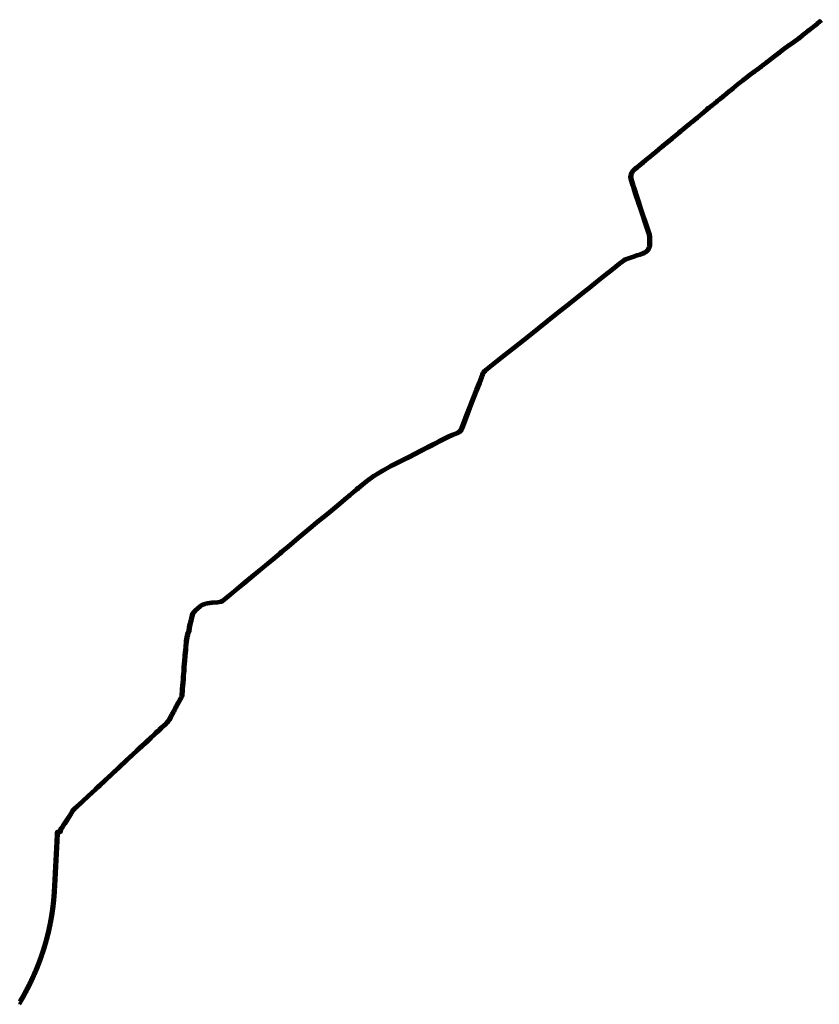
# Model space of a CAD drawing. Extents: x 73120 to 113741, y 434688 to 489241.
# Tile 2 of 256: x 78043 to 82967, y 435389 to 441451. Entities that reach past the tile are written whole.
import ezdxf

# ---------------------------------------------------------------- set-up
doc = ezdxf.new("R2010")
doc.units = 0
doc.header["$LTSCALE"] = 0.5
doc.layers.add('B-WE-OG-INFO_EIS VOORZORGSMAATREGEL-GV', color=7, linetype='Continuous', lineweight=70, true_color=0xfa194b)

msp = doc.modelspace()

# ---------------------------------------------------------------- linework, layer by layer
at = {"layer": 'B-WE-OG-INFO_EIS VOORZORGSMAATREGEL-GV', "flags": 128}
for points in [[(82983.4, 441442.8), (82960.8, 441424.9), (82960.6, 441424.8), (82957, 441422.1), (82926.5, 441397.6), (82904.7, 441379.7), (82904.5, 441379.6), (82901.2, 441377), (82868.6, 441351.5), (82846.2, 441333.9), (82845.6, 441333.5), (82842.5, 441331.6), (82812.4, 441309.1), (82812.3, 441309), (82784.8, 441289.2), (82784.6, 441289.1), (82781.9, 441287.4), (82751.1, 441264.8), (82721.8, 441241.9), (82721.6, 441241.7), (82719.2, 441240), (82694.9, 441221.9), (82669.4, 441202), (82669.4, 441201.9), (82647, 441184.7), (82642.8, 441181.4), (82642.7, 441181.3), (82625.4, 441168.6), (82610.8, 441157.6), (82607.8, 441155.3), (82607.8, 441155.3), (82588.9, 441141), (82588.9, 441141), (82570.9, 441127.7), (82570.8, 441127.6), (82567.3, 441125.1), (82537.8, 441103.1), (82512, 441082.7), (82511.8, 441082.6), (82506.8, 441078.9), (82503.1, 441076.1), (82500, 441073.5), (82499.8, 441073.3), (82467.1, 441048.9), (82439, 441024.2), (82438.8, 441024), (82420.1, 441009.2), (82416.6, 441006.2), (82416.5, 441006.1), (82396.8, 440989.9), (82396.7, 440989.9), (82380.3, 440976.9), (82380.2, 440976.8), (82377.1, 440974.5), (82359.9, 440960.2), (82359.9, 440960.2), (82343, 440946.1), (82340.1, 440943.6), (82339.9, 440943.4), (82323.2, 440929.8), (82308.2, 440917.5), (82308, 440917.4), (82305.2, 440915.3), (82289.9, 440903.8), (82276, 440891.8), (82266.6, 440883.5), (82266.5, 440883.4), (82243.7, 440864.2), (82243.6, 440864.1), (82218.1, 440843.5), (82218, 440843.4), (82215.1, 440841.2), (82202.9, 440831.1), (82187.8, 440818.6), (82185.1, 440816.2), (82185, 440816.1), (82166, 440800.6), (82162.4, 440797.7), (82162.4, 440797.6), (82137.1, 440776.8), (82137.1, 440776.8), (82114.6, 440758.5), (82114.5, 440758.4), (82111.6, 440756.2), (82109.3, 440754), (82109.1, 440753.8), (82105.7, 440750.8), (82105.6, 440750.7), (82064.1, 440716.3), (82064.1, 440716.2), (82033.4, 440691.1), (82008.3, 440670.4), (82008.3, 440670.4), (82005.1, 440667.8), (81982.8, 440649.3), (81982.8, 440649.2), (81961.7, 440632), (81946.9, 440619.6), (81946.9, 440619.5), (81926.9, 440603), (81926.8, 440603), (81921.8, 440599.1), (81901.4, 440582.4), (81884.8, 440568), (81884.6, 440567.9), (81882.7, 440566.3), (81867.2, 440553.4), (81847.9, 440537), (81847.8, 440536.9), (81844.5, 440534.2), (81831.5, 440523.1), (81825.2, 440517.2), (81819.3, 440510), (81815.9, 440504), (81813.6, 440497.6), (81811.8, 440489.4), (81811, 440482.5), (81811.9, 440473.7), (81825.2, 440430.2), (81832.9, 440406.6), (81833, 440406.5), (81845.4, 440367.4), (81858.9, 440325.3), (81868.6, 440296.7), (81868.6, 440296.7), (81884.8, 440248.2), (81896.2, 440215.2), (81896.2, 440215.2), (81912.6, 440165.9), (81920.9, 440141.2), (81920.9, 440141.2), (81924.6, 440130.1), (81924.8, 440129.3), (81925.9, 440122.6), (81926, 440122.4), (81926.9, 440115.5), (81926.9, 440115.1), (81927, 440112), (81927, 440111.8), (81926.9, 440076.3), (81926.9, 440076.2), (81926.8, 440070.5), (81926.9, 440064.5), (81926.9, 440064.4), (81926.9, 440060.8), (81926.8, 440060.1), (81926.1, 440055.4), (81926.1, 440055.3), (81925.1, 440049.4), (81924.7, 440048.1), (81917, 440031.5), (81916.5, 440030.5), (81912, 440024.7), (81911.2, 440023.9), (81903.8, 440017.8), (81902.9, 440017.3), (81894.3, 440012.8), (81890.5, 440010.5), (81889.7, 440010.1), (81883.6, 440007.8), (81861.4, 439998.8), (81861, 439998.6), (81848.4, 439994.6), (81848.3, 439994.6), (81832.3, 439990), (81828.4, 439988.4), (81828.1, 439988.3), (81773.1, 439969.7), (81769.8, 439967.1), (81769.7, 439967), (81740.9, 439945.6), (81696.5, 439909.1), (81696.4, 439909.1), (81651.4, 439873.3), (81651.4, 439873.3), (81600.1, 439833.1), (81551.7, 439794.5), (81551.7, 439794.5), (81516.9, 439767.2), (81432.8, 439700.1), (81432.8, 439700.1), (81358.7, 439641.6), (81358.7, 439641.6), (81294.7, 439591.4), (81187.7, 439505.1), (81187.7, 439505.1), (81148.7, 439474.6), (81092, 439428.8), (81092, 439428.8), (81036.9, 439385.1), (81036.9, 439385.1), (80977, 439338), (80937, 439305.5), (80913.6, 439286.5), (80911.3, 439284.4), (80911.2, 439284.3), (80909.5, 439283), (80908.1, 439281.7), (80907.1, 439280.8), (80906.9, 439280.5), (80906.8, 439280.4), (80906.6, 439280.1), (80906.3, 439279.7), (80905.1, 439278.1), (80904.9, 439277.9), (80904.2, 439277), (80903.3, 439275.6), (80903.1, 439275.3), (80902.2, 439274.2), (80901.4, 439272.8), (80900.8, 439271.6), (80900.7, 439271.4), (80900, 439270), (80899.9, 439269.7), (80899.1, 439267.9), (80898.6, 439266.5), (80897.4, 439263.4), (80894.2, 439254.8), (80891.3, 439246.6), (80891.3, 439246.5), (80879, 439213.3), (80879, 439213.2), (80861.2, 439167.7), (80861.2, 439167.7), (80820.2, 439063.5), (80804.2, 439022.3), (80796.7, 439002.2), (80785.9, 438972.8), (80785.9, 438972.7), (80767.6, 438925.1), (80767.1, 438924.2), (80764.3, 438919.9), (80764, 438919.4), (80759.6, 438914), (80759, 438913.5), (80754.7, 438909.7), (80754.3, 438909.3), (80750.3, 438906.5), (80749.9, 438906.3), (80746.8, 438904.5), (80746.2, 438904.2), (80742.8, 438902.8), (80729.3, 438897), (80729.2, 438897), (80717, 438892.1), (80704.6, 438886.9), (80704.6, 438886.9), (80686.4, 438879.3), (80648.6, 438860.5), (80628.1, 438850.2), (80578.4, 438824), (80578.4, 438824), (80530.9, 438799.5), (80530.8, 438799.4), (80513.2, 438790.7), (80443.2, 438754.3), (80443.2, 438754.2), (80412, 438738.4), (80375.2, 438719.6), (80375.1, 438719.6), (80350.3, 438707.4), (80328.9, 438696.9), (80282.5, 438670.9), (80228.7, 438638.8), (80181.4, 438603.6), (80130.6, 438562), (80126.6, 438558.7), (80122.3, 438555), (80122.2, 438554.9), (80093.6, 438530.9), (80079.2, 438518.8), (80074.1, 438514.5), (80074, 438514.4), (80060.5, 438503.4), (80004.1, 438456.7), (79942.6, 438405.4), (79942.6, 438405.3), (79886.3, 438358.8), (79886.3, 438358.8), (79822.3, 438306.3), (79761, 438254.8), (79697.8, 438201.4), (79697.8, 438201.4), (79660.5, 438170), (79660.4, 438169.9), (79648.5, 438160.5), (79599.3, 438119.7), (79599.3, 438119.6), (79548.1, 438077.6), (79498.3, 438035.9), (79498.3, 438035.8), (79430.9, 437980.2), (79369.7, 437929.5), (79329.5, 437895.8), (79329.4, 437895.7), (79294.2, 437867.7), (79293.6, 437867.3), (79290, 437865.2), (79289.3, 437864.8), (79284.4, 437862.9), (79283.7, 437862.7), (79271.1, 437859.8), (79270.5, 437859.7), (79263.9, 437859.1), (79250.1, 437857.8), (79250, 437857.8), (79228, 437856), (79199.7, 437852.6), (79185.9, 437849.6), (79174, 437844.8), (79158.6, 437835.6), (79127.2, 437809), (79118.3, 437799.5), (79113.5, 437791.6), (79103.8, 437754.3), (79103.8, 437754.2), (79102.3, 437748.4), (79099.9, 437736.5), (79099.6, 437735.5), (79098.5, 437733), (79098.4, 437732.9), (79098.4, 437732.8), (79095.3, 437719.8), (79091.6, 437689.6), (79091.5, 437689.2), (79090.2, 437683), (79089.3, 437681), (79084.9, 437675), (79082.2, 437664), (79080.6, 437657.2), (79074.6, 437624.4), (79074.4, 437620), (79074.4, 437619.7), (79071.3, 437588.1), (79069.5, 437568.4), (79069.5, 437568.4), (79066.2, 437537.5), (79065.9, 437532.4), (79065.9, 437532.3), (79063.4, 437503.3), (79060.9, 437466.7), (79060.9, 437466.6), (79060.5, 437461.4), (79059.2, 437444.5), (79057, 437415.5), (79056.8, 437408.4), (79056.8, 437408), (79055.5, 437394.1), (79053.1, 437361.8), (79052.7, 437355.7), (79050.6, 437323.5), (79050.6, 437323.5), (79048.4, 437291.7), (79048.2, 437290.7), (79046.5, 437284.3), (79046.4, 437284), (79045.5, 437281.4), (79045.3, 437280.9), (79041.9, 437273.7), (79041.7, 437273.3), (79036.3, 437263.7), (79034.1, 437259.6), (79034.1, 437259.4), (79018.1, 437231.2), (79011.8, 437219.7), (79008.8, 437213.4), (79008.7, 437213.2), (79003.2, 437203.2), (78999.1, 437195.3), (78998.9, 437194.9), (78996.1, 437190.6), (78987.9, 437175.3), (78985.6, 437170.6), (78985.5, 437170.4), (78982.7, 437165.1), (78981, 437161.6), (78980.9, 437161.4), (78979.3, 437158.5), (78978.4, 437156.4), (78978.2, 437156.2), (78977, 437153.9), (78977, 437153.8), (78975.5, 437151.2), (78974.5, 437149.1), (78973.8, 437147.7), (78973.7, 437147.5), (78972.4, 437145), (78971.4, 437143.1), (78971.3, 437142.8), (78970.4, 437141.2), (78969.8, 437139.8), (78969.6, 437139.3), (78968.6, 437137.5), (78968.5, 437137.4), (78967.3, 437135.3), (78967.1, 437135), (78966, 437133.4), (78965.8, 437133.1), (78964.5, 437131.4), (78961.5, 437127.2), (78960.9, 437126.5), (78949.4, 437115.3), (78949.3, 437115.3), (78934.8, 437101.7), (78934.8, 437101.6), (78919.5, 437087.4), (78908.4, 437077.1), (78895.3, 437064.5), (78875.3, 437045.3), (78875.2, 437045.2), (78855.7, 437027.5), (78823.7, 436997.5), (78823.7, 436997.4), (78796.7, 436972.3), (78796.7, 436972.3), (78781.4, 436958.3), (78766.7, 436944.6), (78766.7, 436944.6), (78746.9, 436926.5), (78703.4, 436886.3), (78661, 436846.2), (78661, 436846.1), (78614.9, 436803.3), (78571.9, 436763.3), (78538.7, 436731.9), (78538.7, 436731.8), (78535.2, 436728.6), (78513.9, 436708.8), (78513.9, 436708.8), (78470, 436668.1), (78470, 436668.1), (78431.9, 436633.1), (78397.2, 436600.9), (78397.1, 436600.9), (78385.4, 436590.4), (78377.4, 436582), (78373, 436575.8), (78357.5, 436550.5), (78357.4, 436550.4), (78340.9, 436524.3), (78340.9, 436524.3), (78324.4, 436498.9), (78324.2, 436498.6), (78319.5, 436492.2), (78310.3, 436478.6), (78310.3, 436478.5), (78304.9, 436470.5), (78303.1, 436468), (78302.1, 436466.4), (78301.3, 436464.8), (78300.7, 436463.2), (78300.2, 436461.5), (78299.8, 436459.8), (78299.6, 436457.9), (78299.6, 436457.6), (78299.3, 436453.9), (78299.3, 436453.7), (78299.2, 436453), (78299.1, 436452.2), (78299.1, 436452), (78299.1, 436451.8), (78299, 436451.3), (78298.9, 436451.1), (78298.8, 436450.7), (78298.7, 436450.4), (78298.6, 436450), (78298.5, 436449.7), (78298.3, 436449.3), (78298.2, 436449.1), (78298, 436448.7), (78297.8, 436448.5), (78297.6, 436448.1), (78297.4, 436447.9), (78297.2, 436447.6), (78297, 436447.4), (78296.7, 436447.1), (78296.5, 436446.9), (78296.2, 436446.6), (78296, 436446.4), (78295.6, 436446.2), (78295.4, 436446), (78295, 436445.8), (78294.8, 436445.7), (78294.4, 436445.5), (78294.2, 436445.4), (78293.8, 436445.2), (78293.5, 436445.1), (78293.1, 436445), (78292.8, 436444.9), (78292.4, 436444.9), (78292.1, 436444.8), (78291.7, 436444.8), (78291.4, 436444.7), (78291, 436444.7), (78290.7, 436444.7), (78290.5, 436444.7), (78288, 436444.9), (78280.5, 436445.2), (78280, 436430.1), (78280, 436430), (78279.4, 436418), (78279.2, 436414.3), (78279.2, 436414.2), (78279, 436412), (78278.9, 436410.1), (78278.8, 436408.1), (78278.7, 436406.1), (78278.7, 436406.1), (78278.6, 436404.2), (78278.5, 436402.2), (78278.4, 436400.2), (78278.4, 436400.2), (78278.3, 436398.3), (78278.2, 436396.3), (78278.1, 436394.4), (78278, 436392.4), (78278, 436392.4), (78277.9, 436390.4), (78277.8, 436388.5), (78277.7, 436386.5), (78277.6, 436384.6), (78277.5, 436382.6), (78277.4, 436380.6), (78277.3, 436378.7), (78277.2, 436376.7), (78277.1, 436374.7), (78277, 436372.8), (78276.9, 436370.8), (78276.8, 436368.9), (78276.8, 436368.9), (78276.7, 436366.9), (78276.6, 436365), (78276.6, 436364.9), (78276.5, 436363), (78276.4, 436361), (78276.4, 436361), (78276.3, 436359), (78276.2, 436357.1), (78276.1, 436355.1), (78276.1, 436355.1), (78276, 436353.1), (78275.9, 436351.2), (78275.9, 436351.1), (78275.8, 436349.2), (78275.7, 436347.2), (78275.6, 436345.2), (78275.5, 436343.3), (78275.4, 436341.3), (78275.3, 436339.3), (78275.3, 436339.3), (78275.2, 436337.3), (78275.1, 436335.4), (78275.1, 436335.3), (78275, 436333.4), (78274.9, 436331.4), (78274.9, 436331.4), (78274.8, 436329.5), (78274.7, 436327.5), (78274.7, 436327.5), (78274.6, 436325.5), (78274.5, 436323.6), (78274.5, 436323.6), (78274.4, 436321.6), (78274.3, 436319.6), (78274.3, 436319.6), (78274.2, 436317.7), (78274.1, 436315.7), (78274.1, 436315.7), (78273.9, 436311.8), (78273.8, 436309.8), (78273.7, 436307.8), (78273.7, 436307.8), (78273.5, 436305.9), (78273.4, 436303.9), (78273.4, 436303.9), (78273.3, 436301.9), (78273.2, 436300), (78273.1, 436298), (78273.1, 436298), (78273, 436296), (78272.9, 436294.1), (78272.8, 436292.1), (78272.8, 436292.1), (78272.7, 436290.1), (78272.6, 436288.2), (78272.6, 436288.1), (78272.5, 436286.2), (78272.4, 436284.2), (78272.3, 436282.3), (78272.3, 436282.3), (78272.2, 436280.3), (78272.1, 436278.3), (78272.1, 436278.3), (78272, 436276.4), (78271.9, 436274.4), (78271.9, 436274.4), (78271.8, 436272.4), (78271.7, 436270.5), (78271.7, 436270.5), (78271.5, 436268.5), (78271.4, 436266.6), (78271.3, 436264.6), (78271.3, 436264.6), (78271.2, 436262.6), (78271.1, 436260.7), (78271.1, 436260.6), (78271, 436258.7), (78270.9, 436256.7), (78270.8, 436254.7), (78270.8, 436254.7), (78270.7, 436252.8), (78270.6, 436250.8), (78270.5, 436248.8), (78270.5, 436248.8), (78270.4, 436246.9), (78270.3, 436244.9), (78270.2, 436242.9), (78270.1, 436240.9), (78270.1, 436240.9), (78270, 436239), (78269.9, 436237), (78269.9, 436237), (78269.8, 436235), (78269.7, 436233), (78269.6, 436231.1), (78269.6, 436231), (78269.5, 436229.1), (78269.4, 436227.1), (78269.4, 436227.1), (78269.3, 436225.1), (78269.2, 436223.2), (78269.1, 436221.2), (78269.1, 436221.2), (78269, 436219.2), (78268.8, 436217.2), (78268.7, 436215.2), (78268.7, 436215.2), (78268.6, 436213.2), (78268.5, 436211.3), (78268.5, 436211.3), (78268.4, 436209.3), (78268.3, 436207.3), (78268.3, 436207.3), (78268.2, 436205.3), (78268.1, 436203.3), (78268.1, 436203.3), (78268, 436201.3), (78267.9, 436199.4), (78267.9, 436199.3), (78267.8, 436197.4), (78267.7, 436195.4), (78267.7, 436195.4), (78267.6, 436193.4), (78267.5, 436191.4), (78267.5, 436191.4), (78267.3, 436187.4), (78267.2, 436185.5), (78267.2, 436185.4), (78267.1, 436183.5), (78267, 436181.5), (78266.9, 436179.5), (78266.9, 436179.5), (78266.7, 436177.5), (78266.6, 436175.5), (78266.5, 436173.5), (78266.5, 436173.5), (78266.4, 436171.5), (78266.3, 436169.5), (78266.3, 436169.5), (78266.2, 436167.5), (78266.1, 436165.6), (78266.1, 436165.5), (78266, 436163.6), (78265.9, 436161.6), (78265.9, 436161.5), (78265.8, 436159.6), (78265.7, 436157.6), (78265.7, 436157.6), (78265.6, 436155.6), (78265.5, 436153.6), (78265.4, 436151.6), (78265.4, 436151.6), (78265.3, 436149.6), (78265.2, 436147.6), (78265.2, 436147.6), (78265.1, 436145.6), (78265, 436143.6), (78264.9, 436141.6), (78264.9, 436141.6), (78264.8, 436139.6), (78264.6, 436137.6), (78264.5, 436135.6), (78264.5, 436135.6), (78264.4, 436133.6), (78264.3, 436131.6), (78264.2, 436129.7), (78264.2, 436129.6), (78264.1, 436127.6), (78264, 436125.7), (78264, 436125.6), (78263.9, 436123.6), (78263.8, 436121.7), (78263.7, 436119.7), (78263.7, 436119.6), (78263.6, 436117.7), (78263.4, 436113.7), (78263.3, 436111.7), (78263.3, 436111.7), (78263.2, 436109.7), (78262.9, 436105.7), (78262.8, 436103.7), (78262.6, 436099.7), (78262.5, 436097.7), (78262.3, 436093.7), (78262.3, 436093.7), (78262.2, 436091.7), (78262, 436089.7), (78262, 436089.7), (78261.9, 436087.7), (78261.8, 436085.7), (78261.8, 436085.7), (78261.7, 436083.7), (78261.7, 436083.7), (78261.6, 436081.7), (78261.4, 436079.7), (78261.4, 436079.7), (78261.3, 436077.7), (78261.2, 436075.7), (78261.1, 436073.7), (78261.1, 436073.7), (78260.9, 436071.7), (78260.9, 436071.7), (78260.8, 436069.7), (78260.7, 436067.7), (78260.7, 436067.7), (78260.5, 436065.7), (78260.4, 436063.7), (78260.4, 436063.6), (78260.2, 436061.7), (78260.1, 436059.7), (78260.1, 436059.7), (78259.9, 436057.7), (78259.8, 436055.7), (78259.8, 436055.7), (78259.6, 436053.7), (78259.5, 436051.7), (78259.5, 436051.7), (78259.3, 436049.7), (78259.3, 436049.6), (78259.1, 436047.7), (78259, 436045.7), (78259, 436045.7), (78258.8, 436043.7), (78258.6, 436041.7), (78258.6, 436041.6), (78258.5, 436039.6), (78258.3, 436037.7), (78258.1, 436035.7), (78257.9, 436033.7), (78257.9, 436033.7), (78257.5, 436029.7), (78257.5, 436029.7), (78257.3, 436027.7), (78257.1, 436025.7), (78257.1, 436025.7), (78256.9, 436023.7), (78256.9, 436023.6), (78256.7, 436021.7), (78256.5, 436019.7), (78256.5, 436019.7), (78256.3, 436017.7), (78256.3, 436017.7), (78256.1, 436015.7), (78255.9, 436013.7), (78255.9, 436013.7), (78255.4, 436009.7), (78255.2, 436007.7), (78255, 436005.7), (78255, 436005.7), (78254.8, 436003.7), (78254.5, 436001.7), (78254.3, 435999.7), (78254.3, 435999.7), (78254.1, 435997.7), (78253.8, 435995.8), (78253.8, 435995.8), (78253.6, 435993.8), (78253.6, 435993.7), (78253.4, 435991.8), (78253.1, 435989.8), (78253.1, 435989.8), (78252.9, 435987.8), (78252.6, 435985.8), (78252.6, 435985.8), (78252.3, 435983.8), (78252.1, 435981.8), (78252.1, 435981.8), (78251.8, 435979.8), (78251.6, 435977.8), (78251.3, 435975.9), (78251.3, 435975.8), (78251, 435973.9), (78250.8, 435971.9), (78250.5, 435969.9), (78250.5, 435969.9), (78250.2, 435967.9), (78250, 435965.9), (78250, 435965.9), (78249.4, 435961.9), (78249.4, 435961.9), (78249.1, 435959.9), (78248.5, 435956), (78248.2, 435954), (78247.9, 435952), (78247.9, 435952), (78247.6, 435950), (78247.3, 435948), (78247, 435946.1), (78246.7, 435944.1), (78246.7, 435944.1), (78246.4, 435942.1), (78246.1, 435940.1), (78246.1, 435940.1), (78245.8, 435938.1), (78245.5, 435936.2), (78245.2, 435934.2), (78245.2, 435934.2), (78244.9, 435932.2), (78244.5, 435930.2), (78244.2, 435928.2), (78244.2, 435928.2), (78243.9, 435926.2), (78243.6, 435924.3), (78243.6, 435924.2), (78243.2, 435922.3), (78242.9, 435920.3), (78242.6, 435918.3), (78242.6, 435918.3), (78242.2, 435916.3), (78242.2, 435916.3), (78241.9, 435914.4), (78241.5, 435912.4), (78241.5, 435912.4), (78241.2, 435910.4), (78241.2, 435910.4), (78240.8, 435908.4), (78240.4, 435906.5), (78240.1, 435904.5), (78239.7, 435902.5), (78239.7, 435902.5), (78239.4, 435900.5), (78239, 435898.6), (78239, 435898.6), (78238.6, 435896.6), (78238.2, 435894.6), (78238.2, 435894.6), (78237.8, 435892.7), (78237.5, 435890.7), (78237.1, 435888.7), (78237.1, 435888.7), (78236.7, 435886.7), (78235.9, 435882.8), (78235.5, 435880.9), (78235.5, 435880.8), (78234.7, 435876.9), (78234.3, 435875), (78233.9, 435873), (78233.9, 435873), (78233.5, 435871), (78233.5, 435871), (78233.1, 435869.1), (78232.7, 435867.1), (78232.7, 435867.1), (78232.3, 435865.1), (78231.9, 435863.2), (78231.8, 435863.2), (78231.4, 435861.2), (78231.4, 435861.2), (78231, 435859.2), (78231, 435859.2), (78230.6, 435857.3), (78230.2, 435855.3), (78230.2, 435855.3), (78229.7, 435853.4), (78229.7, 435853.4), (78229.3, 435851.4), (78229.3, 435851.4), (78228.9, 435849.4), (78228.4, 435847.5), (78228.4, 435847.5), (78228, 435845.5), (78227.5, 435843.6), (78227.5, 435843.6), (78227.1, 435841.6), (78227.1, 435841.6), (78226.6, 435839.7), (78226.2, 435837.7), (78225.7, 435835.8), (78225.7, 435835.7), (78225.3, 435833.8), (78224.8, 435831.9), (78224.8, 435831.8), (78224.4, 435829.9), (78224.4, 435829.9), (78223.9, 435827.9), (78223.9, 435827.9), (78223.4, 435826), (78223, 435824.1), (78223, 435824), (78222.5, 435822.1), (78222.5, 435822.1), (78222, 435820.1), (78221.5, 435818.2), (78221.5, 435818.2), (78221.1, 435816.2), (78221, 435816.2), (78220.6, 435814.3), (78220.1, 435812.3), (78220.1, 435812.3), (78219.6, 435810.4), (78219.1, 435808.4), (78219.1, 435808.4), (78218.6, 435806.5), (78218.6, 435806.5), (78217.6, 435802.6), (78217.6, 435802.6), (78217.1, 435800.7), (78216.6, 435798.7), (78216.6, 435798.7), (78216.1, 435796.8), (78215.6, 435794.8), (78215.6, 435794.8), (78215.1, 435792.9), (78215.1, 435792.9), (78214.5, 435791), (78214, 435789), (78214, 435789), (78213, 435785.2), (78213, 435785.1), (78212.4, 435783.2), (78211.4, 435779.4), (78211.4, 435779.3), (78210.8, 435777.4), (78210.3, 435775.5), (78210.3, 435775.5), (78209.8, 435773.6), (78209.2, 435771.6), (78209.2, 435771.6), (78208.1, 435767.8), (78207.6, 435765.8), (78207.6, 435765.8), (78207, 435763.9), (78206.5, 435762), (78206.5, 435762), (78205.9, 435760), (78205.3, 435758.1), (78205.3, 435758.1), (78204.8, 435756.2), (78204.2, 435754.3), (78204.2, 435754.3), (78203.6, 435752.3), (78203.1, 435750.4), (78203.1, 435750.4), (78202.5, 435748.5), (78201.9, 435746.6), (78201.9, 435746.6), (78201.3, 435744.7), (78201.3, 435744.6), (78200.7, 435742.7), (78200.2, 435740.8), (78199.6, 435738.9), (78199.6, 435738.9), (78199, 435737), (78199, 435737), (78198.4, 435735.1), (78197.8, 435733.2), (78197.8, 435733.1), (78197.2, 435731.2), (78196.6, 435729.3), (78196.6, 435729.3), (78196, 435727.4), (78195.4, 435725.5), (78195.4, 435725.5), (78194.8, 435723.6), (78194.8, 435723.6), (78194.1, 435721.7), (78193.5, 435719.8), (78193.5, 435719.7), (78192.9, 435717.9), (78192.3, 435716), (78192.3, 435715.9), (78191.7, 435714), (78191.1, 435712.1), (78191.1, 435712.1), (78190.4, 435710.2), (78189.8, 435708.3), (78189.8, 435708.3), (78189.2, 435706.4), (78188.6, 435704.5), (78188.5, 435704.5), (78187.9, 435702.6), (78187.3, 435700.7), (78187.3, 435700.7), (78186.6, 435698.8), (78186.6, 435698.8), (78186, 435696.9), (78185.3, 435695), (78184.7, 435693.1), (78184.7, 435693.1), (78184, 435691.2), (78183.4, 435689.3), (78182.7, 435687.4), (78182.1, 435685.5), (78181.4, 435683.6), (78181.4, 435683.6), (78180.1, 435679.8), (78180.1, 435679.8), (78179.5, 435677.9), (78179.5, 435677.9), (78178.8, 435676.1), (78178.1, 435674.2), (78178.1, 435674.1), (78177.5, 435672.3), (78176.8, 435670.4), (78176.8, 435670.3), (78176.1, 435668.5), (78175.4, 435666.6), (78175.4, 435666.6), (78174.7, 435664.7), (78174.1, 435662.8), (78173.4, 435660.9), (78173.4, 435660.9), (78172.7, 435659), (78171.3, 435655.3), (78171.3, 435655.3), (78170.6, 435653.4), (78170.6, 435653.4), (78169.9, 435651.5), (78169.2, 435649.7), (78169.2, 435649.6), (78168.5, 435647.8), (78167.8, 435645.9), (78167.8, 435645.9), (78167.1, 435644), (78166.4, 435642.1), (78166.4, 435642.1), (78165.6, 435640.3), (78164.9, 435638.4), (78164.9, 435638.4), (78164.2, 435636.5), (78164.2, 435636.5), (78163.5, 435634.6), (78162.8, 435632.8), (78162.8, 435632.8), (78162, 435630.9), (78162, 435630.9), (78161.3, 435629), (78160.6, 435627.2), (78160.6, 435627.1), (78159.1, 435623.4), (78159.1, 435623.4), (78158.3, 435621.6), (78157.6, 435619.7), (78157.6, 435619.7), (78156.8, 435617.8), (78156.8, 435617.8), (78156.1, 435616), (78155.3, 435614.1), (78154.6, 435612.3), (78154.6, 435612.2), (78153.8, 435610.4), (78153.1, 435608.6), (78152.3, 435606.7), (78152.3, 435606.7), (78151.5, 435604.8), (78150.8, 435603), (78150.8, 435603), (78150, 435601.1), (78150, 435601.1), (78149.2, 435599.3), (78148.5, 435597.4), (78148.5, 435597.4), (78147.7, 435595.6), (78146.9, 435593.7), (78146.9, 435593.7), (78146.1, 435591.9), (78145.4, 435590), (78145.4, 435590), (78144.6, 435588.2), (78143.8, 435586.3), (78143.8, 435586.3), (78143, 435584.5), (78142.2, 435582.6), (78142.2, 435582.6), (78141.4, 435580.8), (78140.6, 435579), (78140.6, 435579), (78139.8, 435577.1), (78139.8, 435577.1), (78139, 435575.3), (78138.2, 435573.4), (78137.4, 435571.6), (78137.4, 435571.6), (78136.6, 435569.8), (78135.8, 435567.9), (78134.2, 435564.3), (78134.1, 435564.2), (78133.3, 435562.4), (78132.5, 435560.6), (78132.5, 435560.6), (78131.7, 435558.8), (78130.9, 435557), (78130, 435555.1), (78130, 435555.1), (78129.2, 435553.3), (78129.2, 435553.3), (78128.4, 435551.5), (78128.4, 435551.5), (78127.5, 435549.6), (78126.7, 435547.8), (78126.7, 435547.8), (78125.8, 435546), (78125.8, 435546), (78125, 435544.2), (78124.2, 435542.4), (78124.2, 435542.3), (78123.3, 435540.5), (78122.5, 435538.7), (78122.5, 435538.7), (78121.6, 435536.9), (78120.8, 435535.1), (78120.8, 435535.1), (78119.9, 435533.3), (78119.9, 435533.3), (78119, 435531.5), (78118.2, 435529.7), (78118.2, 435529.6), (78117.3, 435527.8), (78116.5, 435526), (78116.4, 435526), (78115.6, 435524.2), (78114.7, 435522.4), (78113.8, 435520.6), (78113.8, 435520.6), (78112.9, 435518.8), (78112.1, 435517), (78112.1, 435517), (78111.2, 435515.2), (78110.3, 435513.4), (78110.3, 435513.4), (78109.4, 435511.6), (78109.4, 435511.6), (78108.5, 435509.8), (78107.6, 435508), (78105.8, 435504.4), (78105.8, 435504.4), (78104.9, 435502.6), (78104.1, 435500.8), (78104, 435500.8), (78103.1, 435499), (78103.1, 435499), (78102.2, 435497.2), (78101.3, 435495.5), (78100.4, 435493.7), (78100.4, 435493.7), (78099.5, 435491.9), (78098.6, 435490.1), (78098.6, 435490.1), (78097.7, 435488.3), (78097.7, 435488.3), (78096.8, 435486.5), (78096.8, 435486.5), (78095.9, 435484.7), (78095, 435482.9), (78095, 435482.9), (78094, 435481.2), (78093.1, 435479.4), (78093.1, 435479.4), (78092.2, 435477.6), (78091.3, 435475.8), (78091.3, 435475.8), (78090.3, 435474.1), (78089.4, 435472.3), (78088.5, 435470.5), (78088.5, 435470.5), (78087.5, 435468.7), (78086.6, 435467), (78086.6, 435467), (78085.7, 435465.2), (78084.7, 435463.4), (78083.8, 435461.7), (78083.8, 435461.7), (78081.9, 435458.1), (78080.9, 435456.4), (78080.9, 435456.4), (78079, 435452.9), (78079, 435452.8), (78078, 435451.1), (78077.1, 435449.4), (78077.1, 435449.3), (78076.1, 435447.6), (78075.2, 435445.8), (78075.1, 435445.8), (78072.2, 435440.6), (78071.3, 435438.9), (78070.3, 435437.1), (78070.3, 435437.1), (78069.3, 435435.4), (78069.3, 435435.3), (78068.3, 435433.6), (78067.3, 435431.9), (78067.3, 435431.9), (78066.4, 435430.1), (78066.3, 435430.1), (78065.3, 435428.4), (78064.4, 435426.7), (78063.4, 435425), (78063.4, 435424.9), (78062.4, 435423.2), (78061.4, 435421.5), (78061.4, 435421.5), (78060.4, 435419.8), (78059.4, 435418), (78059.4, 435418), (78058.4, 435416.3), (78058.4, 435416.3), (78057.4, 435414.6), (78057.4, 435414.6), (78056.4, 435412.9), (78055.4, 435411.2), (78055.4, 435411.1), (78054.4, 435409.4), (78053.4, 435407.7), (78053.3, 435407.7), (78052.3, 435406), (78052.3, 435406), (78051.3, 435404.3), (78050.3, 435402.6), (78050.3, 435402.6), (78049.3, 435400.9), (78049.3, 435400.9), (78048.3, 435399.2), (78047.3, 435397.5), (78047.3, 435397.5), (78045.2, 435394.1), (78044.2, 435392.4), (78044.2, 435392.3), (78042.2, 435389)], [(78042.7, 435409.4), (78043.7, 435411.1), (78044.7, 435412.8), (78045.7, 435414.5), (78045.7, 435414.5), (78046.7, 435416.2), (78047.7, 435417.9), (78047.7, 435417.9), (78048.7, 435419.6), (78049.7, 435421.3), (78050.7, 435423), (78051.7, 435424.8), (78051.7, 435424.8), (78052.7, 435426.5), (78053.7, 435428.2), (78053.7, 435428.2), (78054.7, 435429.9), (78055.7, 435431.6), (78055.7, 435431.6), (78056.7, 435433.4), (78056.7, 435433.4), (78057.7, 435435.1), (78058.6, 435436.8), (78059.6, 435438.5), (78059.6, 435438.5), (78060.6, 435440.3), (78061.6, 435442), (78062.5, 435443.7), (78063.5, 435445.5), (78066.4, 435450.7), (78067.3, 435452.4), (78067.4, 435452.4), (78068.3, 435454.2), (78069.3, 435455.9), (78069.3, 435455.9), (78070.2, 435457.6), (78072.1, 435461.1), (78073.1, 435462.9), (78075, 435466.4), (78075.9, 435468.1), (78076.8, 435469.9), (78077.8, 435471.7), (78078.7, 435473.4), (78078.7, 435473.4), (78079.6, 435475.2), (78080.5, 435476.9), (78081.5, 435478.7), (78082.4, 435480.5), (78083.3, 435482.2), (78083.3, 435482.2), (78084.2, 435484), (78085.2, 435485.8), (78086.1, 435487.5), (78087, 435489.3), (78087, 435489.3), (78087.9, 435491.1), (78088.8, 435492.8), (78089.7, 435494.6), (78090.6, 435496.4), (78090.6, 435496.4), (78091.5, 435498.2), (78092.4, 435500), (78093.3, 435501.7), (78093.3, 435501.8), (78094.2, 435503.5), (78095.1, 435505.3), (78096, 435507.1), (78096, 435507.1), (78096.9, 435508.9), (78098.7, 435512.5), (78099.6, 435514.2), (78100.4, 435516), (78101.3, 435517.8), (78102.2, 435519.6), (78102.2, 435519.6), (78103.1, 435521.4), (78103.9, 435523.2), (78104, 435523.2), (78104.8, 435525), (78105.7, 435526.8), (78106.6, 435528.6), (78107.4, 435530.4), (78108.3, 435532.1), (78108.3, 435532.2), (78109.1, 435534), (78110, 435535.8), (78110, 435535.8), (78110.9, 435537.6), (78111.7, 435539.4), (78112.6, 435541.2), (78113.4, 435543), (78114.2, 435544.8), (78114.3, 435544.8), (78115.1, 435546.6), (78115.9, 435548.4), (78115.9, 435548.4), (78116.8, 435550.2), (78117.6, 435552), (78118.4, 435553.8), (78118.4, 435553.8), (78119.3, 435555.6), (78120.1, 435557.4), (78120.9, 435559.2), (78121.7, 435561.1), (78121.7, 435561.1), (78122.6, 435562.9), (78123.4, 435564.7), (78124.2, 435566.5), (78124.2, 435566.5), (78125, 435568.3), (78126.6, 435572), (78127.4, 435573.8), (78128.2, 435575.6), (78129, 435577.5), (78129.8, 435579.3), (78130.6, 435581.1), (78131.4, 435582.9), (78132.2, 435584.8), (78132.2, 435584.8), (78133, 435586.6), (78133.8, 435588.4), (78134.6, 435590.3), (78135.4, 435592.1), (78136.1, 435593.9), (78136.9, 435595.8), (78136.9, 435595.8), (78137.7, 435597.6), (78138.5, 435599.4), (78138.5, 435599.5), (78139.2, 435601.3), (78140, 435603.1), (78140, 435603.1), (78140.8, 435605), (78141.5, 435606.8), (78142.3, 435608.6), (78143.1, 435610.5), (78143.8, 435612.3), (78143.8, 435612.3), (78144.6, 435614.2), (78145.3, 435616), (78146.1, 435617.9), (78146.1, 435617.9), (78146.8, 435619.7), (78147.6, 435621.6), (78148.3, 435623.4), (78149, 435625.3), (78149, 435625.3), (78149.8, 435627.1), (78151.3, 435630.8), (78152, 435632.7), (78152.7, 435634.5), (78153.4, 435636.4), (78154.2, 435638.2), (78154.2, 435638.3), (78154.9, 435640.1), (78155.6, 435642), (78156.3, 435643.8), (78156.3, 435643.8), (78157, 435645.7), (78157.7, 435647.5), (78158.4, 435649.4), (78159.1, 435651.3), (78159.1, 435651.3), (78159.8, 435653.1), (78160.5, 435655), (78160.5, 435655), (78161.2, 435656.9), (78161.9, 435658.7), (78163.3, 435662.5), (78164, 435664.4), (78164.7, 435666.2), (78165.3, 435668.1), (78166, 435670), (78166.7, 435671.8), (78166.7, 435671.9), (78167.4, 435673.7), (78168, 435675.6), (78168, 435675.6), (78168.7, 435677.5), (78169.3, 435679.4), (78169.4, 435679.4), (78170, 435681.3), (78170.7, 435683.1), (78172, 435686.9), (78172.6, 435688.8), (78173.3, 435690.7), (78173.9, 435692.6), (78174.6, 435694.4), (78175.2, 435696.3), (78175.9, 435698.2), (78175.9, 435698.2), (78176.5, 435700.1), (78176.5, 435700.1), (78177.2, 435702), (78177.8, 435703.9), (78178.4, 435705.8), (78178.4, 435705.8), (78179.1, 435707.7), (78179.7, 435709.5), (78179.7, 435709.6), (78180.3, 435711.4), (78180.9, 435713.3), (78181.5, 435715.2), (78182.2, 435717.1), (78182.2, 435717.1), (78182.8, 435719), (78183.4, 435720.9), (78183.4, 435720.9), (78184, 435722.8), (78184.6, 435724.7), (78184.6, 435724.7), (78185.2, 435726.6), (78185.8, 435728.5), (78186.4, 435730.4), (78186.4, 435730.4), (78187, 435732.3), (78187.6, 435734.2), (78188.2, 435736.1), (78188.8, 435738), (78188.8, 435738), (78189.4, 435739.9), (78190, 435741.8), (78190.6, 435743.7), (78191.2, 435745.6), (78191.2, 435745.7), (78191.8, 435747.6), (78192.3, 435749.5), (78192.9, 435751.4), (78192.9, 435751.4), (78193.5, 435753.3), (78194, 435755.2), (78194, 435755.2), (78194.6, 435757.1), (78195.2, 435759), (78195.2, 435759), (78195.7, 435760.9), (78196.3, 435762.8), (78196.9, 435764.7), (78197.4, 435766.7), (78198, 435768.6), (78198.5, 435770.5), (78198.5, 435770.5), (78199.6, 435774.3), (78200.1, 435776.2), (78200.7, 435778.2), (78201.2, 435780.1), (78201.2, 435780.1), (78201.7, 435782), (78202.8, 435785.9), (78202.8, 435785.9), (78203.3, 435787.8), (78204.4, 435791.6), (78204.9, 435793.6), (78204.9, 435793.6), (78205.4, 435795.5), (78205.9, 435797.4), (78206.4, 435799.3), (78206.4, 435799.3), (78206.9, 435801.3), (78207.4, 435803.2), (78207.4, 435803.2), (78207.9, 435805.1), (78208.9, 435809), (78209.4, 435810.9), (78209.9, 435812.8), (78210.4, 435814.8), (78210.9, 435816.7), (78210.9, 435816.7), (78211.3, 435818.6), (78211.8, 435820.6), (78212.3, 435822.5), (78212.3, 435822.5), (78212.8, 435824.4), (78213.2, 435826.4), (78213.7, 435828.3), (78213.7, 435828.3), (78214.2, 435830.3), (78214.6, 435832.2), (78215.1, 435834.1), (78215.5, 435836.1), (78215.5, 435836.1), (78216, 435838), (78216.4, 435840), (78216.9, 435841.9), (78216.9, 435841.9), (78217.3, 435843.8), (78217.8, 435845.8), (78218.2, 435847.7), (78218.2, 435847.7), (78218.7, 435849.7), (78219.1, 435851.6), (78219.1, 435851.6), (78219.5, 435853.6), (78220, 435855.5), (78220.4, 435857.5), (78220.8, 435859.4), (78220.8, 435859.4), (78221.2, 435861.4), (78221.7, 435863.3), (78222.1, 435865.2), (78222.5, 435867.2), (78222.5, 435867.2), (78222.9, 435869.2), (78223.3, 435871.1), (78223.3, 435871.1), (78223.7, 435873.1), (78224.1, 435875), (78224.5, 435876.9), (78224.9, 435878.9), (78225.7, 435882.8), (78226.1, 435884.8), (78226.9, 435888.7), (78227.3, 435890.6), (78227.7, 435892.6), (78228, 435894.5), (78228.4, 435896.5), (78228.8, 435898.5), (78228.8, 435898.5), (78229.2, 435900.4), (78229.5, 435902.4), (78229.9, 435904.3), (78230.3, 435906.3), (78230.6, 435908.3), (78231, 435910.2), (78231.3, 435912.2), (78231.7, 435914.1), (78232, 435916.1), (78232, 435916.1), (78232.4, 435918.1), (78232.7, 435920), (78233, 435922), (78233.4, 435923.9), (78233.4, 435924), (78233.7, 435925.9), (78234, 435927.9), (78234, 435927.9), (78234.3, 435929.9), (78234.7, 435931.8), (78235, 435933.8), (78235.3, 435935.7), (78235.6, 435937.7), (78235.9, 435939.7), (78235.9, 435939.7), (78236.2, 435941.7), (78236.5, 435943.6), (78236.5, 435943.6), (78236.8, 435945.6), (78237.1, 435947.6), (78237.4, 435949.5), (78237.7, 435951.5), (78238, 435953.5), (78238.3, 435955.4), (78238.6, 435957.4), (78239.2, 435961.4), (78239.5, 435963.4), (78240, 435967.3), (78240.3, 435969.3), (78240.3, 435969.3), (78240.6, 435971.2), (78240.9, 435973.2), (78241.1, 435975.2), (78241.4, 435977.2), (78241.7, 435979.1), (78241.9, 435981.1), (78242.2, 435983.1), (78242.4, 435985.1), (78242.4, 435985.1), (78242.7, 435987.1), (78242.9, 435989), (78243.2, 435991), (78243.4, 435993), (78243.4, 435993), (78243.7, 435995), (78243.9, 435996.9), (78244.1, 435998.9), (78244.1, 435998.9), (78244.4, 436000.9), (78244.6, 436002.9), (78244.8, 436004.9), (78245.1, 436006.8), (78245.3, 436008.8), (78245.5, 436010.8), (78245.9, 436014.8), (78246.2, 436016.7), (78246.2, 436016.8), (78246.4, 436018.7), (78246.6, 436020.7), (78246.8, 436022.7), (78246.8, 436022.7), (78247, 436024.7), (78247.2, 436026.6), (78247.4, 436028.6), (78247.4, 436028.6), (78247.6, 436030.6), (78248, 436034.6), (78248.1, 436036.6), (78248.3, 436038.6), (78248.5, 436040.6), (78248.7, 436042.5), (78248.8, 436044.5), (78249, 436046.5), (78249.2, 436048.5), (78249.2, 436048.5), (78249.3, 436050.5), (78249.5, 436052.4), (78249.7, 436054.4), (78249.7, 436054.4), (78249.8, 436056.4), (78250, 436058.4), (78250.1, 436060.4), (78250.3, 436062.4), (78250.3, 436062.4), (78250.4, 436064.4), (78250.5, 436066.4), (78250.7, 436068.3), (78250.8, 436070.3), (78250.8, 436070.4), (78251, 436072.3), (78251.1, 436074.3), (78251.2, 436076.3), (78251.2, 436076.3), (78251.3, 436078.3), (78251.5, 436080.3), (78251.6, 436082.3), (78251.6, 436082.3), (78251.7, 436084.3), (78251.8, 436086.3), (78251.9, 436088.2), (78251.9, 436088.3), (78252.1, 436090.3), (78252.2, 436092.2), (78252.2, 436092.3), (78252.3, 436094.2), (78252.5, 436098.2), (78252.6, 436100.2), (78252.8, 436104.2), (78252.9, 436106.2), (78253.2, 436110.2), (78253.3, 436112.2), (78253.4, 436114.2), (78253.4, 436114.2), (78253.6, 436118.2), (78253.7, 436120.2), (78253.8, 436122.2), (78253.8, 436122.2), (78253.9, 436124.2), (78254, 436126.2), (78254.1, 436128.2), (78254.1, 436128.2), (78254.2, 436130.2), (78254.3, 436132.2), (78254.3, 436132.2), (78254.4, 436134.2), (78254.6, 436136.2), (78254.7, 436138.1), (78254.7, 436138.2), (78254.8, 436140.2), (78254.9, 436142.1), (78255, 436144.1), (78255, 436144.2), (78255.1, 436146.1), (78255.2, 436148.1), (78255.3, 436150.1), (78255.3, 436150.1), (78255.4, 436152.1), (78255.5, 436154.1), (78255.6, 436156.1), (78255.6, 436156.1), (78255.7, 436158.1), (78255.8, 436160.1), (78255.8, 436160.1), (78255.9, 436162.1), (78256, 436164.1), (78256, 436164.1), (78256.1, 436166.1), (78256.2, 436168.1), (78256.2, 436168.1), (78256.3, 436170.1), (78256.4, 436172), (78256.4, 436172.1), (78256.6, 436174), (78256.7, 436176), (78256.8, 436178), (78256.8, 436178), (78256.9, 436180), (78257, 436182), (78257.1, 436184), (78257.1, 436184), (78257.2, 436186), (78257.3, 436188), (78257.3, 436188), (78257.5, 436191.9), (78257.6, 436193.9), (78257.6, 436193.9), (78257.7, 436195.9), (78257.8, 436197.9), (78257.8, 436197.9), (78257.9, 436199.9), (78258, 436201.9), (78258, 436201.9), (78258.1, 436203.9), (78258.2, 436205.8), (78258.2, 436205.9), (78258.3, 436207.8), (78258.4, 436209.8), (78258.4, 436209.8), (78258.5, 436211.8), (78258.6, 436213.8), (78258.6, 436213.8), (78258.8, 436215.8), (78258.9, 436217.7), (78258.9, 436217.7), (78259, 436219.7), (78259.1, 436221.7), (78259.2, 436223.7), (78259.3, 436225.6), (78259.3, 436225.7), (78259.4, 436227.6), (78259.5, 436229.6), (78259.5, 436229.6), (78259.6, 436231.6), (78259.7, 436233.6), (78259.8, 436235.5), (78259.8, 436235.5), (78259.9, 436237.5), (78260, 436239.5), (78260, 436239.5), (78260.1, 436241.5), (78260.2, 436243.4), (78260.3, 436245.4), (78260.4, 436247.4), (78260.4, 436247.4), (78260.5, 436249.4), (78260.6, 436251.3), (78260.7, 436253.3), (78260.7, 436253.3), (78260.8, 436255.3), (78260.9, 436257.2), (78261, 436259.2), (78261, 436259.2), (78261.1, 436261.2), (78261.2, 436263.1), (78261.2, 436263.1), (78261.4, 436265.1), (78261.5, 436267.1), (78261.6, 436269), (78261.6, 436269), (78261.7, 436271), (78261.8, 436273), (78261.8, 436273), (78261.9, 436274.9), (78262, 436276.9), (78262, 436276.9), (78262.1, 436278.9), (78262.2, 436280.8), (78262.2, 436280.8), (78262.3, 436282.8), (78262.4, 436284.8), (78262.5, 436286.7), (78262.5, 436286.8), (78262.6, 436288.7), (78262.7, 436290.7), (78262.7, 436290.7), (78262.8, 436292.6), (78262.9, 436294.6), (78262.9, 436294.6), (78263, 436296.6), (78263.1, 436298.5), (78263.2, 436300.5), (78263.2, 436300.5), (78263.3, 436302.5), (78263.5, 436304.4), (78263.6, 436306.4), (78263.6, 436306.4), (78263.7, 436308.4), (78263.8, 436310.3), (78263.8, 436310.4), (78263.9, 436312.3), (78264.1, 436316.2), (78264.2, 436318.2), (78264.2, 436318.2), (78264.3, 436320.2), (78264.4, 436322.1), (78264.4, 436322.1), (78264.5, 436324.1), (78264.6, 436326.1), (78264.6, 436326.1), (78264.7, 436328), (78264.8, 436330), (78264.8, 436330), (78264.9, 436332), (78265, 436333.9), (78265, 436334), (78265.1, 436335.9), (78265.2, 436337.9), (78265.2, 436337.9), (78265.4, 436339.8), (78265.5, 436341.8), (78265.6, 436343.8), (78265.7, 436345.7), (78265.8, 436347.7), (78265.9, 436349.7), (78266, 436351.6), (78266, 436353.6), (78266, 436353.6), (78266.1, 436355.6), (78266.2, 436357.5), (78266.3, 436359.5), (78266.3, 436359.5), (78266.4, 436361.5), (78266.5, 436363.4), (78266.5, 436363.5), (78266.6, 436365.4), (78266.7, 436367.4), (78266.7, 436367.4), (78266.8, 436369.4), (78266.9, 436371.3), (78266.9, 436371.3), (78267, 436373.3), (78267.1, 436375.3), (78267.2, 436377.2), (78267.3, 436379.2), (78267.4, 436381.1), (78267.5, 436383.1), (78267.6, 436385.1), (78267.7, 436387), (78267.8, 436389), (78267.9, 436390.9), (78267.9, 436391), (78268, 436392.9), (78268.1, 436394.9), (78268.2, 436396.8), (78268.3, 436398.8), (78268.3, 436398.8), (78268.4, 436400.8), (78268.5, 436402.7), (78268.6, 436404.7), (78268.6, 436404.7), (78268.7, 436406.7), (78268.8, 436408.6), (78268.9, 436410.6), (78269, 436412.5), (78269, 436412.6), (78269.2, 436414.9), (78269.4, 436418.5), (78270, 436430.5), (78270.6, 436446.9), (78270.6, 436447), (78270.6, 436447.5), (78270.6, 436447.7), (78270.7, 436448), (78270.7, 436448.4), (78270.8, 436448.7), (78270.9, 436449.1), (78271, 436449.4), (78271.1, 436449.8), (78271.2, 436450.1), (78271.4, 436450.5), (78271.5, 436450.7), (78271.7, 436451.1), (78271.8, 436451.4), (78272.1, 436451.7), (78272.2, 436452), (78272.5, 436452.3), (78272.7, 436452.5), (78273, 436452.8), (78273.2, 436453), (78273.5, 436453.3), (78273.8, 436453.5), (78274.1, 436453.8), (78274.3, 436453.9), (78274.7, 436454.2), (78275, 436454.3), (78275.3, 436454.5), (78275.6, 436454.6), (78276, 436454.8), (78276.3, 436454.9), (78276.7, 436455), (78277, 436455.1), (78277.4, 436455.2), (78277.7, 436455.2), (78278.1, 436455.3), (78278.4, 436455.3), (78278.8, 436455.3), (78279.1, 436455.3), (78279.4, 436455.3), (78280.4, 436455.3), (78288.5, 436454.9), (78288.5, 436454.9), (78289.3, 436454.8), (78289.6, 436458.4), (78289.6, 436458.8), (78289.6, 436459), (78289.9, 436461.2), (78290, 436461.6), (78290.4, 436463.8), (78290.5, 436464.2), (78291.2, 436466.3), (78291.3, 436466.7), (78292.1, 436468.7), (78292.3, 436469.1), (78293.3, 436471.1), (78293.5, 436471.5), (78294.7, 436473.4), (78294.8, 436473.5), (78296.6, 436476.2), (78302.1, 436484.2), (78311.3, 436497.9), (78311.4, 436498.1), (78316.1, 436504.4), (78332.5, 436529.7), (78349, 436555.7), (78364.5, 436581.1), (78364.7, 436581.4), (78369.4, 436588.1), (78369.9, 436588.7), (78378.3, 436597.5), (78378.6, 436597.7), (78390.4, 436608.3), (78425.1, 436640.5), (78425.1, 436640.5), (78463.2, 436675.5), (78507.1, 436716.2), (78528.4, 436736), (78528.4, 436736), (78531.9, 436739.2), (78565.1, 436770.5), (78565.1, 436770.6), (78608.1, 436810.7), (78608.1, 436810.7), (78654.2, 436853.4), (78696.6, 436893.6), (78696.6, 436893.7), (78740.1, 436933.9), (78740.1, 436933.9), (78759.9, 436952), (78774.6, 436965.7), (78774.6, 436965.7), (78789.9, 436979.7), (78816.9, 437004.8), (78848.9, 437034.8), (78848.9, 437034.9), (78868.4, 437052.6), (78888.3, 437071.7), (78888.3, 437071.7), (78901.5, 437084.3), (78901.6, 437084.3), (78912.7, 437094.7), (78912.7, 437094.8), (78928, 437109), (78942.4, 437122.5), (78953.6, 437133.4), (78956.4, 437137.3), (78956.6, 437137.5), (78957.9, 437139.2), (78958.8, 437140.5), (78959.8, 437142.4), (78960.7, 437143.9), (78961.3, 437145.3), (78961.5, 437145.8), (78962.5, 437147.5), (78963.4, 437149.4), (78963.5, 437149.7), (78964.9, 437152.2), (78965.5, 437153.5), (78966.6, 437155.7), (78966.7, 437155.9), (78968.2, 437158.6), (78969.3, 437160.7), (78970.2, 437162.8), (78970.4, 437163.1), (78972.1, 437166.1), (78973.8, 437169.6), (78973.9, 437169.7), (78976.6, 437174.9), (78978.9, 437179.7), (78979, 437180), (78987.4, 437195.5), (78987.6, 437195.8), (78990.4, 437200.1), (78994.4, 437207.8), (78994.4, 437207.9), (78999.9, 437217.9), (79002.9, 437224.2), (79003, 437224.4), (79009.3, 437236), (79009.3, 437236.1), (79025.3, 437264.3), (79027.5, 437268.4), (79027.6, 437268.6), (79033, 437278.1), (79036.2, 437284.9), (79036.9, 437287.1), (79038.4, 437292.8), (79040.6, 437324.1), (79042.7, 437356.3), (79043.1, 437362.4), (79043.1, 437362.5), (79045.5, 437394.9), (79045.5, 437395), (79046.8, 437408.8), (79047, 437415.9), (79047, 437416.2), (79049.2, 437445.3), (79049.2, 437445.3), (79050.5, 437462.2), (79050.9, 437467.4), (79053.4, 437504), (79053.4, 437504.1), (79055.9, 437533.1), (79056.2, 437538.2), (79056.2, 437538.4), (79059.5, 437569.4), (79061.3, 437589.1), (79061.3, 437589.1), (79064.4, 437620.5), (79064.6, 437625.2), (79064.7, 437625.9), (79070.8, 437659.1), (79070.8, 437659.3), (79072.4, 437666.3), (79072.4, 437666.4), (79075.4, 437678.4), (79076.3, 437680.2), (79080.6, 437686.1), (79081.7, 437691), (79085.4, 437721.3), (79085.5, 437721.9), (79088.7, 437735.4), (79088.9, 437735.8), (79089, 437736.1), (79089.1, 437736.4), (79089.2, 437736.8), (79090.2, 437739), (79092.5, 437750.5), (79092.6, 437750.8), (79094.2, 437756.8), (79104, 437794.8), (79104.5, 437796.2), (79110, 437805.2), (79110.7, 437806), (79120.2, 437816), (79120.6, 437816.4), (79152.5, 437843.5), (79153.1, 437844), (79169.2, 437853.6), (79169.9, 437853.9), (79182.5, 437859), (79183.4, 437859.3), (79197.9, 437862.4), (79198.3, 437862.5), (79226.9, 437866), (79227.1, 437866), (79249.2, 437867.8), (79262.9, 437869.1), (79262.9, 437869.1), (79269.2, 437869.6), (79281.1, 437872.4), (79285.3, 437874), (79288.3, 437875.7), (79323.1, 437903.5), (79363.3, 437937.1), (79363.3, 437937.1), (79424.5, 437987.9), (79424.5, 437988), (79491.9, 438043.5), (79541.7, 438085.2), (79541.7, 438085.3), (79592.9, 438127.4), (79642.2, 438168.2), (79642.3, 438168.3), (79654.1, 438177.7), (79691.4, 438209), (79754.6, 438262.4), (79754.6, 438262.4), (79815.9, 438313.9), (79815.9, 438314), (79879.9, 438366.6), (79936.2, 438413), (79997.7, 438464.3), (79997.7, 438464.3), (80054.1, 438511.1), (80054.2, 438511.2), (80067.7, 438522.2), (80072.8, 438526.4), (80072.8, 438526.4), (80087.2, 438538.5), (80115.7, 438562.5), (80120, 438566.2), (80120.1, 438566.3), (80124.2, 438569.7), (80124.2, 438569.8), (80175.1, 438611.4), (80175.3, 438611.5), (80222.9, 438647), (80223.3, 438647.3), (80277.4, 438679.5), (80277.6, 438679.6), (80324.2, 438705.7), (80324.4, 438705.8), (80345.9, 438716.4), (80370.7, 438728.6), (80407.4, 438747.4), (80407.4, 438747.4), (80438.6, 438763.1), (80508.6, 438799.6), (80508.7, 438799.7), (80526.4, 438808.4), (80573.8, 438832.8), (80623.5, 438859), (80623.5, 438859.1), (80644.1, 438869.5), (80644.2, 438869.5), (80682.1, 438888.4), (80682.4, 438888.5), (80700.8, 438896.1), (80713.2, 438901.3), (80713.2, 438901.3), (80725.4, 438906.2), (80738.9, 438912), (80739, 438912), (80742.1, 438913.3), (80744.7, 438914.8), (80748.3, 438917.3), (80752.1, 438920.7), (80756.1, 438925.6), (80758.4, 438929.2), (80776.5, 438976.3), (80787.3, 439005.6), (80787.3, 439005.6), (80794.8, 439025.8), (80794.8, 439025.9), (80810.8, 439067.1), (80810.8, 439067.1), (80851.8, 439171.3), (80869.6, 439216.8), (80881.9, 439249.9), (80884.8, 439258.1), (80884.8, 439258.2), (80888, 439266.8), (80888, 439266.9), (80889.2, 439270.1), (80889.8, 439271.7), (80890, 439272), (80890.9, 439273.9), (80890.9, 439273.9), (80891, 439274.3), (80891.8, 439275.9), (80892.5, 439277.3), (80892.7, 439277.8), (80893.8, 439279.6), (80894.1, 439280), (80895, 439281.2), (80895.9, 439282.6), (80896.3, 439283.1), (80897.2, 439284.2), (80898.1, 439285.5), (80898.6, 439286.3), (80899.6, 439287.5), (80900.2, 439288), (80901.2, 439288.9), (80901.4, 439289.2), (80903, 439290.6), (80903.1, 439290.7), (80904.8, 439292), (80907.1, 439294.1), (80907.2, 439294.2), (80930.6, 439313.3), (80930.7, 439313.3), (80970.8, 439345.8), (80970.8, 439345.8), (81030.7, 439392.9), (81085.8, 439436.6), (81142.5, 439482.4), (81142.5, 439482.4), (81181.5, 439512.9), (81288.5, 439599.2), (81288.5, 439599.2), (81352.5, 439649.4), (81426.6, 439707.9), (81510.7, 439775), (81510.7, 439775), (81545.5, 439802.3), (81593.9, 439840.9), (81593.9, 439840.9), (81645.2, 439881.1), (81690.2, 439916.9), (81734.6, 439953.4), (81734.8, 439953.5), (81763.6, 439975), (81767.6, 439978.1), (81769.1, 439978.9), (81824.7, 439997.7), (81828.7, 439999.3), (81829.2, 439999.5), (81845.5, 440004.2), (81857.8, 440008.1), (81879.9, 440017.1), (81880, 440017.2), (81885.7, 440019.3), (81889.3, 440021.5), (81889.6, 440021.6), (81897.8, 440025.9), (81904.4, 440031.3), (81908.2, 440036.2), (81915.4, 440051.7), (81916.3, 440056.9), (81916.9, 440061.2), (81916.9, 440064.4), (81916.8, 440070.4), (81916.8, 440070.6), (81916.9, 440076.4), (81917, 440111.7), (81916.9, 440114.5), (81916.1, 440121.1), (81915, 440127.3), (81911.5, 440138), (81903.2, 440162.7), (81903.2, 440162.7), (81886.8, 440212), (81875.4, 440245), (81875.4, 440245), (81859.2, 440293.5), (81849.5, 440322.1), (81849.4, 440322.2), (81835.8, 440364.4), (81835.8, 440364.4), (81823.4, 440403.5), (81815.7, 440427.1), (81815.6, 440427.2), (81802.2, 440471.2), (81802, 440472.2), (81801, 440482), (81801, 440483.1), (81801.9, 440490.8), (81802, 440491.3), (81803.9, 440500.1), (81804.1, 440500.7), (81806.6, 440507.8), (81807, 440508.6), (81810.9, 440515.3), (81811.3, 440515.9), (81817.6, 440523.7), (81818.1, 440524.3), (81824.8, 440530.5), (81824.9, 440530.6), (81838, 440541.9), (81838.2, 440542), (81841.5, 440544.7), (81860.8, 440561), (81860.8, 440561), (81876.3, 440574), (81876.4, 440574.1), (81878.3, 440575.6), (81894.9, 440590), (81895, 440590.1), (81915.5, 440606.9), (81915.6, 440606.9), (81920.6, 440610.8), (81940.5, 440627.2), (81955.3, 440639.6), (81955.3, 440639.7), (81976.4, 440657), (81998.7, 440675.5), (81998.7, 440675.6), (82001.9, 440678.2), (82027, 440698.9), (82027, 440698.9), (82057.7, 440724), (82099.1, 440758.3), (82102.4, 440761.1), (82104.8, 440763.5), (82105.2, 440764), (82108.3, 440766.3), (82130.7, 440784.6), (82156, 440805.4), (82159.6, 440808.3), (82159.6, 440808.4), (82178.6, 440823.8), (82181.3, 440826.2), (82181.4, 440826.3), (82196.5, 440838.8), (82208.8, 440848.9), (82209, 440849.1), (82211.9, 440851.3), (82237.3, 440871.9), (82260, 440891), (82269.4, 440899.3), (82269.4, 440899.4), (82283.5, 440911.5), (82283.8, 440911.7), (82299.2, 440923.3), (82299.2, 440923.3), (82301.9, 440925.3), (82316.8, 440937.6), (82316.9, 440937.6), (82333.6, 440951.1), (82336.4, 440953.6), (82336.5, 440953.7), (82353.5, 440967.8), (82370.8, 440982.2), (82371, 440982.4), (82374.1, 440984.8), (82390.5, 440997.7), (82410.1, 441013.8), (82413.6, 441016.9), (82413.8, 441017), (82432.5, 441031.7), (82460.6, 441056.5), (82460.9, 441056.8), (82493.7, 441081.2), (82496.8, 441083.8), (82497, 441084), (82500.8, 441086.9), (82500.9, 441086.9), (82505.9, 441090.6), (82531.7, 441111), (82531.8, 441111.1), (82561.3, 441133.1), (82561.4, 441133.2), (82565, 441135.7), (82582.9, 441149), (82601.8, 441163.3), (82604.8, 441165.6), (82604.8, 441165.6), (82619.4, 441176.6), (82619.4, 441176.6), (82636.7, 441189.3), (82640.8, 441192.5), (82640.8, 441192.6), (82663.2, 441209.8), (82688.8, 441229.8), (82688.9, 441229.9), (82713.2, 441248), (82713.3, 441248.1), (82715.7, 441249.8), (82745, 441272.7), (82745.1, 441272.8), (82776.1, 441295.5), (82776.4, 441295.7), (82779.1, 441297.4), (82806.4, 441317.1), (82836.7, 441339.8), (82837.2, 441340.1), (82840.3, 441341.9), (82862.4, 441359.3), (82895, 441384.9), (82895.1, 441385), (82898.4, 441387.5), (82920.2, 441405.4), (82920.3, 441405.4), (82950.9, 441430), (82951.1, 441430.1), (82954.7, 441432.8), (82977.3, 441450.7)]]:
    msp.add_lwpolyline(points, dxfattribs=at)

doc.saveas('drawing.dxf')
